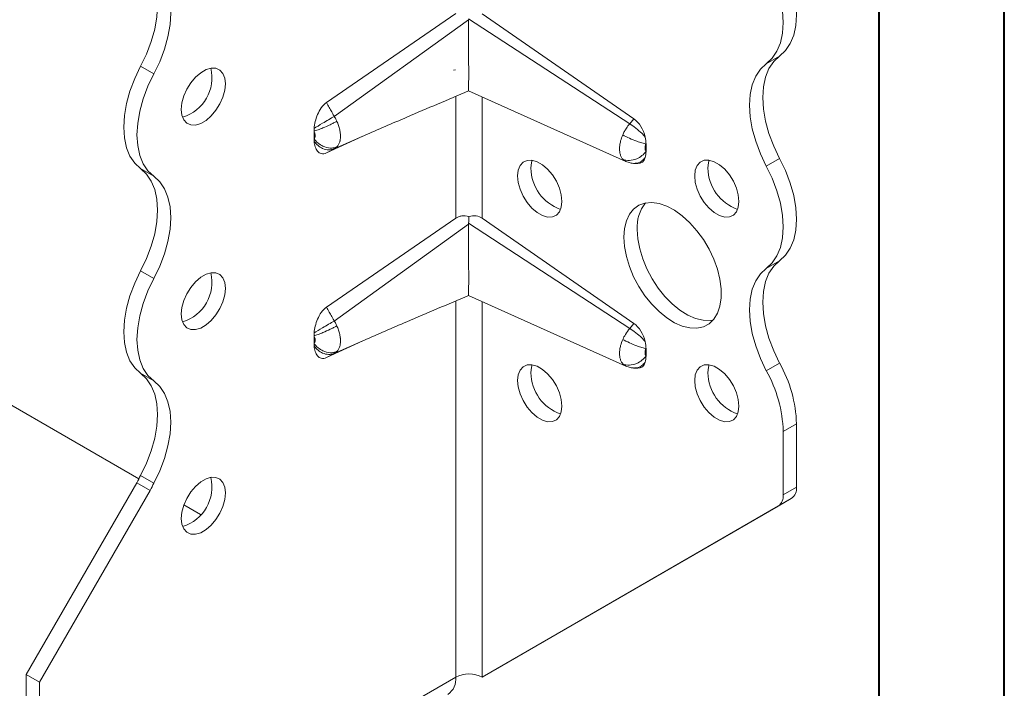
# Model space of a CAD drawing. Header units: millimetres. Extents: x 0 to 210, y 0 to 297.
# Tile 4 of 9: x 171 to 210, y 56 to 83. Entities that reach past the tile are written whole.
import ezdxf

# ---------------------------------------------------------------- set-up
doc = ezdxf.new("R2010")
doc.units = ezdxf.units.MM

msp = doc.modelspace()

# ---------------------------------------------------------------- linework, layer by layer
at = {"color": 7, "linetype": 'Continuous', "lineweight": 40}
for p, q in [((210.079, 0.215), (210.079, 297.215)), ((205.079, 5.215), (205.079, 292.215))]:
    msp.add_line(p, q, dxfattribs=at)
at = {"color": 7, "linetype": 'Continuous', "lineweight": 15}
for p, q in [((183.005, 79.803), (188.168, 83.353)), ((188.684, 83.111), (183.318, 79.252)), ((195.119, 78.956), (188.685, 83.151)), ((189.228, 83.351), (195.285, 79.155)), ((200.574, 81.353), (201.104, 81.659)), ((176.115, 80.945), (175.585, 81.251)), ((188.154, 81.105), (188.087, 81.095)), ((188.682, 80.271), (194.96, 77.456)), ((188.168, 75.188), (188.168, 80.052)), ((189.228, 75.185), (189.228, 80.026)), ((195.285, 79.155), (195.119, 78.956)), ((182.511, 78.363), (182.511, 78.663)), ((183.318, 77.962), (184.457, 78.462)), ((183.816, 78.172), (184.457, 78.462)), ((184.457, 78.462), (184.498, 78.481)), ((183.816, 78.172), (183.005, 77.793)), ((195.769, 78.149), (195.769, 77.857)), ((194.841, 77.546), (194.958, 77.458)), ((200.574, 77.271), (201.104, 77.577)), ((176.115, 76.862), (175.585, 77.168)), ((195.273, 77.376), (195.441, 77.37)), ((183.005, 71.638), (188.168, 75.188)), ((189.228, 75.185), (195.285, 70.989)), ((188.684, 74.946), (183.318, 71.087)), ((195.119, 70.79), (188.685, 74.985)), ((175.517, 64.79), (160.944, 73.202)), ((200.574, 73.188), (201.104, 73.494)), ((176.115, 72.78), (175.585, 73.086)), ((188.682, 72.106), (194.96, 69.29)), ((188.168, 56.874), (188.168, 71.886)), ((189.228, 56.874), (189.228, 71.861)), ((195.285, 70.989), (195.119, 70.79)), ((182.511, 70.198), (182.511, 70.498)), ((183.816, 70.006), (183.005, 69.628)), ((183.318, 69.797), (184.457, 70.297)), ((183.816, 70.006), (184.457, 70.297)), ((184.457, 70.297), (184.495, 70.314)), ((195.769, 69.983), (195.769, 69.692)), ((194.841, 69.381), (194.958, 69.293)), ((195.273, 69.211), (195.441, 69.204)), ((200.574, 69.105), (201.104, 69.411)), ((176.115, 68.697), (175.585, 69.003)), ((201.78, 66.98), (201.249, 66.674)), ((201.78, 66.98), (201.78, 64.46)), ((201.249, 64.154), (201.249, 66.674)), ((176.115, 64.614), (175.585, 64.92)), ((171.02, 56.978), (175.44, 64.633)), ((175.97, 64.326), (175.44, 64.633)), ((175.97, 64.326), (171.551, 56.672)), ((201.249, 64.154), (201.78, 64.46)), ((177.983, 63.366), (177.315, 63.752)), ((201.572, 64.003), (189.759, 57.181)), ((201.572, 64.003), (201.042, 63.696)), ((189.228, 56.874), (201.042, 63.696)), ((189.228, 56.874), (189.759, 57.181)), ((171.551, 56.672), (171.02, 56.978)), ((171.02, 56.978), (171.02, 47.588)), ((188.168, 56.874), (171.551, 47.282)), ((171.551, 47.282), (171.551, 56.672)), ((188.168, 56.874), (188.168, 56.874))]:
    msp.add_line(p, q, dxfattribs=at)
at = {"color": 7, "linetype": 'Continuous', "lineweight": 15, "flags": 128}
for points in [[(201.104, 85.742), (201.34, 85.252), (201.529, 84.754), (201.667, 84.257), (201.751, 83.773), (201.78, 83.311), (201.751, 82.882), (201.667, 82.495), (201.529, 82.157), (201.34, 81.877), (201.104, 81.659)], [(175.585, 81.251), (175.821, 81.741), (176.01, 82.24), (176.148, 82.736), (176.232, 83.221), (176.26, 83.682), (176.232, 84.111), (176.148, 84.499), (176.01, 84.836), (175.821, 85.117), (175.585, 85.334)], [(200.574, 81.353), (200.81, 81.571), (200.999, 81.851), (201.137, 82.188), (201.221, 82.576), (201.249, 83.005), (201.221, 83.466), (201.137, 83.951), (200.999, 84.447), (200.81, 84.946), (200.574, 85.436)], [(176.115, 85.028), (176.351, 84.81), (176.54, 84.53), (176.678, 84.193), (176.762, 83.805), (176.79, 83.376), (176.762, 82.915), (176.678, 82.43), (176.54, 81.934), (176.351, 81.435), (176.115, 80.945)], [(201.104, 81.659), (200.868, 81.442), (200.679, 81.162), (200.541, 80.824), (200.457, 80.437), (200.429, 80.008), (200.457, 79.546), (200.541, 79.062), (200.679, 78.565), (200.868, 78.067), (201.104, 77.577)], [(175.585, 77.168), (175.349, 77.386), (175.16, 77.666), (175.022, 78.004), (174.938, 78.391), (174.91, 78.82), (174.938, 79.282), (175.022, 79.766), (175.16, 80.263), (175.349, 80.761), (175.585, 81.251)], [(177.208, 79.534), (177.233, 79.793), (177.309, 80.067), (177.43, 80.34), (177.589, 80.595), (177.778, 80.818), (177.985, 80.996), (178.198, 81.119), (178.405, 81.18), (178.594, 81.175), (178.753, 81.103), (178.874, 80.971), (178.95, 80.784), (178.975, 80.555), (178.95, 80.296), (178.874, 80.022), (178.753, 79.75), (178.594, 79.495), (178.405, 79.271), (178.198, 79.093), (177.985, 78.97), (177.778, 78.909), (177.589, 78.915), (177.43, 78.986), (177.309, 79.119), (177.233, 79.305), (177.208, 79.534)], [(200.574, 77.271), (200.338, 77.76), (200.149, 78.259), (200.011, 78.756), (199.927, 79.24), (199.899, 79.702), (199.927, 80.131), (200.011, 80.518), (200.149, 80.856), (200.338, 81.136), (200.574, 81.353)], [(176.115, 80.945), (175.879, 80.455), (175.69, 79.957), (175.552, 79.46), (175.468, 78.975), (175.44, 78.514), (175.468, 78.085), (175.552, 77.698), (175.69, 77.36), (175.879, 77.08), (176.115, 76.862)], [(190.643, 76.88), (190.668, 77.109), (190.744, 77.296), (190.865, 77.428), (191.024, 77.499), (191.213, 77.505), (191.42, 77.444), (191.633, 77.321), (191.84, 77.143), (192.029, 76.92), (192.188, 76.664), (192.309, 76.392), (192.385, 76.118), (192.41, 75.859), (192.385, 75.63), (192.309, 75.443), (192.188, 75.311), (192.029, 75.24), (191.84, 75.234), (191.633, 75.295), (191.42, 75.418), (191.213, 75.596), (191.024, 75.819), (190.865, 76.075), (190.744, 76.347), (190.668, 76.621), (190.643, 76.88)], [(191.226, 77.503), (191.199, 77.415), (191.173, 77.186)], [(197.714, 76.88), (197.739, 77.11), (197.815, 77.296), (197.936, 77.429), (198.095, 77.5), (198.284, 77.505), (198.491, 77.445), (198.704, 77.322), (198.911, 77.144), (199.1, 76.92), (199.259, 76.665), (199.38, 76.393), (199.456, 76.119), (199.481, 75.86), (199.456, 75.63), (199.38, 75.444), (199.259, 75.311), (199.1, 75.24), (198.911, 75.235), (198.704, 75.295), (198.491, 75.418), (198.284, 75.597), (198.095, 75.82), (197.936, 76.075), (197.815, 76.348), (197.739, 76.621), (197.714, 76.88)], [(198.297, 77.504), (198.27, 77.416), (198.244, 77.187)], [(201.104, 77.577), (201.34, 77.087), (201.529, 76.588), (201.667, 76.091), (201.751, 75.607), (201.78, 75.146), (201.751, 74.717), (201.667, 74.329), (201.529, 73.992), (201.34, 73.711), (201.104, 73.494)], [(175.585, 73.086), (175.821, 73.576), (176.01, 74.074), (176.148, 74.571), (176.232, 75.055), (176.26, 75.517), (176.232, 75.946), (176.148, 76.333), (176.01, 76.671), (175.821, 76.951), (175.585, 77.168)], [(200.574, 73.188), (200.81, 73.405), (200.999, 73.686), (201.137, 74.023), (201.221, 74.41), (201.249, 74.839), (201.221, 75.301), (201.137, 75.785), (200.999, 76.282), (200.81, 76.781), (200.574, 77.271)], [(176.115, 76.862), (176.351, 76.645), (176.54, 76.365), (176.678, 76.027), (176.762, 75.64), (176.79, 75.211), (176.762, 74.749), (176.678, 74.265), (176.54, 73.768), (176.351, 73.27), (176.115, 72.78)], [(194.885, 74.431), (194.91, 74.776), (194.985, 75.084), (195.108, 75.345), (195.275, 75.554), (195.483, 75.705), (195.725, 75.794), (195.996, 75.818), (196.289, 75.777), (196.595, 75.672), (196.908, 75.506), (197.219, 75.284), (197.519, 75.009), (197.802, 74.691), (198.06, 74.337), (198.285, 73.957), (198.473, 73.559), (198.619, 73.155), (198.718, 72.755), (198.768, 72.37), (198.768, 72.008), (198.718, 71.681), (198.619, 71.395), (198.473, 71.159), (198.285, 70.979), (198.06, 70.859), (197.802, 70.802), (197.519, 70.81), (197.219, 70.883), (196.908, 71.019), (196.595, 71.214), (196.289, 71.463), (195.996, 71.761), (195.725, 72.098), (195.483, 72.466), (195.275, 72.856), (195.108, 73.258), (194.985, 73.662), (194.91, 74.056), (194.885, 74.431)], [(195.416, 74.737), (195.441, 74.362), (195.516, 73.968), (195.638, 73.565), (195.806, 73.163), (196.013, 72.772), (196.256, 72.404), (196.527, 72.067), (196.819, 71.77), (197.126, 71.52), (197.438, 71.325), (197.749, 71.189), (198.05, 71.116), (198.332, 71.108), (198.444, 71.124)], [(200.574, 69.105), (200.338, 69.595), (200.149, 70.094), (200.011, 70.59), (199.927, 71.075), (199.899, 71.536), (199.927, 71.965), (200.011, 72.353), (200.149, 72.69), (200.338, 72.971), (200.574, 73.188)], [(201.104, 73.494), (200.868, 73.277), (200.679, 72.996), (200.541, 72.659), (200.457, 72.271), (200.429, 71.842), (200.457, 71.381), (200.541, 70.897), (200.679, 70.4), (200.868, 69.901), (201.104, 69.411)], [(175.585, 69.003), (175.349, 69.22), (175.16, 69.501), (175.022, 69.838), (174.938, 70.226), (174.91, 70.655), (174.938, 71.116), (175.022, 71.601), (175.16, 72.097), (175.349, 72.596), (175.585, 73.086)], [(176.115, 72.78), (175.879, 72.29), (175.69, 71.791), (175.552, 71.294), (175.468, 70.81), (175.44, 70.348), (175.468, 69.919), (175.552, 69.532), (175.69, 69.195), (175.879, 68.914), (176.115, 68.697)], [(177.208, 71.369), (177.233, 71.628), (177.309, 71.902), (177.43, 72.174), (177.589, 72.429), (177.778, 72.653), (177.985, 72.831), (178.198, 72.954), (178.405, 73.015), (178.594, 73.009), (178.753, 72.938), (178.874, 72.805), (178.95, 72.619), (178.975, 72.39), (178.95, 72.13), (178.874, 71.857), (178.753, 71.584), (178.594, 71.329), (178.405, 71.106), (178.198, 70.928), (177.985, 70.805), (177.778, 70.744), (177.589, 70.749), (177.43, 70.82), (177.309, 70.953), (177.233, 71.14), (177.208, 71.369)], [(190.643, 68.714), (190.668, 68.944), (190.744, 69.13), (190.865, 69.263), (191.024, 69.334), (191.213, 69.339), (191.42, 69.279), (191.633, 69.156), (191.84, 68.977), (192.029, 68.754), (192.188, 68.499), (192.309, 68.227), (192.385, 67.953), (192.41, 67.694), (192.385, 67.464), (192.309, 67.278), (192.188, 67.145), (192.029, 67.074), (191.84, 67.069), (191.633, 67.129), (191.42, 67.252), (191.213, 67.431), (191.024, 67.654), (190.865, 67.909), (190.744, 68.182), (190.668, 68.455), (190.643, 68.714)], [(191.226, 69.337), (191.199, 69.25), (191.173, 69.02)], [(197.714, 68.715), (197.739, 68.944), (197.815, 69.131), (197.936, 69.264), (198.095, 69.335), (198.284, 69.34), (198.491, 69.279), (198.704, 69.156), (198.911, 68.978), (199.1, 68.755), (199.259, 68.5), (199.38, 68.227), (199.456, 67.954), (199.481, 67.694), (199.456, 67.465), (199.38, 67.279), (199.259, 67.146), (199.1, 67.075), (198.911, 67.069), (198.704, 67.13), (198.491, 67.253), (198.284, 67.431), (198.095, 67.655), (197.936, 67.91), (197.815, 68.182), (197.739, 68.456), (197.714, 68.715)], [(198.297, 69.338), (198.27, 69.251), (198.244, 69.021)], [(175.585, 64.92), (175.821, 65.41), (176.01, 65.909), (176.148, 66.406), (176.232, 66.89), (176.26, 67.352), (176.232, 67.781), (176.148, 68.168), (176.01, 68.505), (175.821, 68.786), (175.585, 69.003)], [(176.115, 68.697), (176.351, 68.48), (176.54, 68.199), (176.678, 67.862), (176.762, 67.474), (176.79, 67.045), (176.762, 66.584), (176.678, 66.099), (176.54, 65.603), (176.351, 65.104), (176.115, 64.614)], [(177.208, 63.204), (177.233, 63.463), (177.309, 63.736), (177.43, 64.009), (177.589, 64.264), (177.778, 64.487), (177.985, 64.666), (178.198, 64.789), (178.405, 64.849), (178.594, 64.844), (178.753, 64.773), (178.874, 64.64), (178.95, 64.454), (178.975, 64.224), (178.95, 63.965), (178.874, 63.691), (178.753, 63.419), (178.594, 63.164), (178.405, 62.94), (178.198, 62.762), (177.985, 62.639), (177.778, 62.579), (177.589, 62.584), (177.43, 62.655), (177.309, 62.788), (177.233, 62.974), (177.208, 63.204)]]:
    msp.add_lwpolyline(points, dxfattribs=at)
at = {"color": 7, "linetype": 'Continuous', "lineweight": 15}
for centre, radius, start, end in [((176.777, 80.804), 1.658, 286.955, 13.0503), ((192.933, 77.206), 1.76, 180.6436, 250.92), ((200.004, 77.206), 1.76, 180.6436, 250.92), ((196.988, 74.829), 1.576, 142.0577, 183.3682), ((176.777, 72.638), 1.658, 286.955, 13.0503), ((196.47, 66.815), 5.312, 1.7822, 29.2619), ((192.933, 69.04), 1.76, 180.6436, 250.92), ((200.004, 69.041), 1.76, 180.6436, 250.92), ((195.94, 66.509), 5.312, 1.7822, 29.2619), ((181.253, 61.886), 6.43, 151.8392, 154.7108), ((181.784, 61.58), 6.43, 151.8392, 154.7108), ((176.777, 64.473), 1.658, 286.955, 13.0503), ((200.749, 64.105), 0.503, 305.698, 5.6204), ((201.279, 64.411), 0.503, 305.698, 5.6204), ((187.454, 56.784), 0.719, 304.0564, 7.2558), ((188.698, 55.851), 1.153, 62.6097, 117.3903)]:
    msp.add_arc(centre, radius, start, end, dxfattribs=at)
for centre, major_axis, ratio, start_param, end_param in [((195.239, 78.49), (-0.326, 0.736), 0.568519, 4.384611, 5.532817), ((195.239, 78.128), (-0.326, 0.736), 0.568519, 2.869716, 3.715446), ((188.698, 74.553), (0.615, 0.559), 0.768356, 0.176102, 0.965136), ((195.239, 70.325), (-0.326, 0.736), 0.568519, 4.384611, 5.532817), ((195.239, 69.963), (-0.326, 0.736), 0.568519, 2.869716, 3.715446)]:
    msp.add_ellipse(centre, major_axis=major_axis, ratio=ratio, start_param=start_param, end_param=end_param, dxfattribs=at)
for points, knots in [([(188.684, 83.111), (188.683, 83.042), (188.682, 82.904), (188.682, 82.688), (188.683, 82.462), (188.683, 82.228), (188.684, 82.022), (188.685, 81.85), (188.685, 81.714), (188.686, 81.577), (188.686, 81.442), (188.686, 81.311), (188.687, 81.183), (188.687, 81.06), (188.687, 80.947), (188.687, 80.846), (188.687, 80.757), (188.686, 80.674), (188.686, 80.599), (188.686, 80.511), (188.685, 80.439), (188.685, 80.375), (188.684, 80.33), (188.683, 80.295), (188.683, 80.276), (188.683, 80.273), (188.682, 80.272)], [0, 0, 0, 0, 0.059447, 0.118602, 0.178152, 0.239217, 0.300959, 0.335001, 0.369215, 0.40403, 0.439083, 0.473138, 0.50747, 0.542733, 0.578343, 0.608847, 0.639578, 0.670996, 0.702639, 0.732987, 0.794468, 0.82562, 0.871809, 0.918364, 0.965903, 1, 1, 1, 1]), ([(184.498, 78.48), (185.069, 78.727), (186.454, 79.326), (187.858, 79.921), (188.683, 80.271)], [0, 0, 0, 0, 0.412312, 1, 1, 1, 1]), ([(182.515, 78.775), (182.522, 78.863), (182.536, 78.953), (182.58, 79.138), (182.611, 79.234), (182.691, 79.42), (182.742, 79.513), (182.861, 79.679), (182.931, 79.753), (183.005, 79.803)], [0, 0, 0, 0, 0.25, 0.25, 0.5, 0.5, 0.75, 0.75, 1, 1, 1, 1]), ([(183.318, 79.252), (183.305, 79.275), (183.292, 79.298), (183.258, 79.358), (183.237, 79.395), (183.183, 79.49), (183.15, 79.549), (183.079, 79.673), (183.042, 79.738), (183.005, 79.803)], [-0.126791, -0.126791, -0.126791, -0.126791, -0.1109421, -0.1109421, -0.0855839, -0.0855839, -0.0450108, -0.0450108, 0, 0, 0, 0]), ([(182.511, 78.663), (182.556, 78.675), (182.665, 78.71), (182.888, 78.798), (183.085, 78.886), (183.226, 78.956), (183.295, 78.99), (183.35, 79.019), (183.386, 79.039), (183.407, 79.05), (183.417, 79.056), (183.422, 79.059)], [0, 0, 0, 0, 0.214286, 0.428571, 0.714286, 0.785714, 0.857143, 0.928571, 0.964286, 0.982143, 1, 1, 1, 1]), ([(182.515, 78.775), (182.604, 78.83), (182.869, 78.989), (183.18, 79.172), (183.318, 79.252)], [0, 0, 0, 0, 0.4184242, 0.9184242, 0.9184242, 0.9184242, 0.9184242]), ([(183.422, 79.059), (183.412, 79.079), (183.393, 79.119), (183.359, 79.183), (183.333, 79.227), (183.318, 79.252)], [0, 0, 0, 0, 0.304002, 0.608703, 1, 1, 1, 1]), ([(183.422, 78.036), (183.434, 78.049), (183.458, 78.076), (183.501, 78.14), (183.53, 78.209), (183.554, 78.298), (183.569, 78.395), (183.569, 78.544), (183.547, 78.687), (183.518, 78.805), (183.481, 78.922), (183.446, 79.006), (183.422, 79.059)], [-0.09692135, -0.09692135, -0.09692135, -0.09692135, -0.09132928, -0.08573721, -0.07455307, -0.07175704, -0.06336893, -0.05218479, -0.04100065, -0.03540858, -0.02981651, -0.01863237, -0.01863237, -0.01863237, -0.01863237]), ([(182.515, 78.775), (182.513, 78.756), (182.512, 78.737), (182.512, 78.718), (182.511, 78.709), (182.511, 78.7), (182.511, 78.691), (182.511, 78.681), (182.511, 78.672), (182.511, 78.663)], [0, 0, 0, 0, 0.00013404, 0.00013404, 0.00013404, 0.0002011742, 0.0002011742, 0.0002011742, 0.000268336, 0.000268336, 0.000268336, 0.000268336]), ([(182.511, 78.663), (182.519, 78.646), (182.529, 78.621), (182.54, 78.586), (182.549, 78.552), (182.555, 78.511), (182.555, 78.469), (182.55, 78.441), (182.544, 78.415), (182.535, 78.395), (182.522, 78.376), (182.515, 78.367), (182.511, 78.363)], [-0.09692135, -0.09692135, -0.09692135, -0.09692135, -0.08573721, -0.08014514, -0.07455307, -0.06336893, -0.05218479, -0.04379669, -0.04100065, -0.02981651, -0.02422444, -0.01863237, -0.01863237, -0.01863237, -0.01863237]), ([(195.119, 78.956), (195.071, 78.901), (194.997, 78.802), (194.906, 78.651), (194.861, 78.561), (194.841, 78.516)], [-0.03148795, -0.03148795, -0.03148795, -0.03148795, -0.01804886, -0.00902443, 0.00000001, 0.00000001, 0.00000001, 0.00000001]), ([(195.74, 78.429), (195.699, 78.477), (195.584, 78.597), (195.364, 78.789), (195.196, 78.908), (195.119, 78.956)], [0, 0, 0, 0, 0.2029082, 0.4886224, 0.7743367, 0.7743367, 0.7743367, 0.7743367]), ([(182.511, 78.363), (182.511, 78.354), (182.511, 78.345), (182.511, 78.336), (182.511, 78.323), (182.512, 78.309), (182.512, 78.296), (182.513, 78.283), (182.514, 78.269), (182.515, 78.256)], [0, 0, 0, 0, 0.0000670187, 0.0000670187, 0.0000670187, 0.0001676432, 0.0001676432, 0.0001676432, 0.00026839, 0.00026839, 0.00026839, 0.00026839]), ([(183.422, 78.036), (183.417, 78.034), (183.407, 78.03), (183.386, 78.022), (183.35, 78.009), (183.295, 77.996), (183.226, 77.988), (183.085, 77.986), (182.888, 78.036), (182.665, 78.18), (182.556, 78.299), (182.511, 78.363)], [0, 0, 0, 0, 0.017857, 0.035714, 0.071429, 0.142857, 0.214286, 0.285714, 0.571429, 0.785714, 1, 1, 1, 1]), ([(183.005, 77.793), (182.968, 77.776), (182.933, 77.766), (182.865, 77.758), (182.832, 77.759), (182.772, 77.773), (182.745, 77.785), (182.694, 77.818), (182.672, 77.837), (182.611, 77.908), (182.581, 77.968), (182.536, 78.101), (182.522, 78.176), (182.515, 78.256)], [0, 0, 0, 0, 0.125, 0.125, 0.25, 0.25, 0.375, 0.375, 0.5, 0.5, 0.75, 0.75, 1, 1, 1, 1]), ([(183.318, 77.962), (183.18, 77.9), (182.869, 77.907), (182.604, 78.13), (182.515, 78.256)], [0, 0, 0, 0, 0.5, 0.9184242, 0.9184242, 0.9184242, 0.9184242]), ([(194.841, 78.516), (194.805, 78.435), (194.766, 78.325), (194.735, 78.19), (194.721, 78.111), (194.71, 78.008), (194.711, 77.884), (194.732, 77.752), (194.775, 77.636), (194.817, 77.573), (194.841, 77.546)], [-0.10675045, -0.10675045, -0.10675045, -0.10675045, -0.09062369, -0.0852481, -0.07987251, -0.07449692, -0.06374574, -0.05299456, -0.04224338, -0.03149221, -0.03149221, -0.03149221, -0.03149221]), ([(194.841, 78.516), (194.921, 78.472), (195.106, 78.379), (195.381, 78.265), (195.61, 78.187), (195.722, 78.158), (195.769, 78.149)], [0, 0, 0, 0, 0.285714, 0.571429, 0.785714, 1, 1, 1, 1]), ([(183.005, 77.793), (183.042, 77.813), (183.079, 77.833), (183.15, 77.871), (183.183, 77.889), (183.237, 77.918), (183.258, 77.93), (183.292, 77.948), (183.305, 77.955), (183.318, 77.962)], [-0.126791, -0.126791, -0.126791, -0.126791, -0.0817802, -0.0817802, -0.0412071, -0.0412071, -0.0158489, -0.0158489, 0, 0, 0, 0]), ([(183.318, 77.962), (183.324, 77.965), (183.339, 77.973), (183.364, 77.989), (183.393, 78.009), (183.412, 78.027), (183.422, 78.036)], [0, 0, 0, 0, 0.1654517, 0.3913222, 0.6951061, 1, 1, 1, 1]), ([(195.769, 77.857), (195.762, 77.865), (195.75, 77.884), (195.737, 77.919), (195.731, 77.958), (195.731, 77.996), (195.734, 78.027), (195.738, 78.05), (195.747, 78.091), (195.759, 78.124), (195.769, 78.149)], [-0.10675045, -0.10675045, -0.10675045, -0.10675045, -0.09599928, -0.0852481, -0.07449692, -0.06374574, -0.05837015, -0.05299456, -0.04761897, -0.03149221, -0.03149221, -0.03149221, -0.03149221]), ([(194.841, 77.546), (194.921, 77.51), (195.106, 77.474), (195.381, 77.539), (195.61, 77.678), (195.722, 77.794), (195.769, 77.857)], [0, 0, 0, 0, 0.285714, 0.571429, 0.785714, 1, 1, 1, 1]), ([(195.306, 77.379), (195.354, 77.382), (195.459, 77.387), (195.612, 77.468), (195.697, 77.563), (195.74, 77.611)], [0, 0, 0, 0, 0.300932, 0.650466, 1, 1, 1, 1]), ([(194.969, 77.451), (195.023, 77.43), (195.132, 77.388), (195.249, 77.379), (195.307, 77.375)], [0, 0, 0, 0, 0.504229, 1, 1, 1, 1]), ([(188.168, 75.188), (188.203, 75.212), (188.241, 75.232), (188.323, 75.262), (188.367, 75.273), (188.503, 75.29), (188.6, 75.283), (188.695, 75.259)], [0, 0, 0, 0, 0.25, 0.25, 0.5, 0.5, 1, 1, 1, 1]), ([(188.684, 74.946), (188.683, 74.877), (188.682, 74.739), (188.682, 74.522), (188.683, 74.297), (188.683, 74.062), (188.684, 73.856), (188.685, 73.685), (188.685, 73.548), (188.686, 73.412), (188.686, 73.277), (188.686, 73.146), (188.687, 73.018), (188.687, 72.894), (188.687, 72.781), (188.687, 72.681), (188.687, 72.591), (188.686, 72.508), (188.686, 72.434), (188.686, 72.345), (188.685, 72.273), (188.684, 72.209), (188.684, 72.164), (188.683, 72.13), (188.683, 72.11), (188.682, 72.108), (188.682, 72.107)], [0, 0, 0, 0, 0.059452, 0.118583, 0.178109, 0.239149, 0.300864, 0.334915, 0.369137, 0.403961, 0.439022, 0.473086, 0.507426, 0.542699, 0.578318, 0.608823, 0.639554, 0.670972, 0.702617, 0.732966, 0.794453, 0.825607, 0.871758, 0.918276, 0.965776, 1, 1, 1, 1]), ([(184.495, 70.314), (185.067, 70.561), (186.453, 71.16), (187.858, 71.756), (188.683, 72.106)], [0, 0, 0, 0, 0.4125643, 1, 1, 1, 1]), ([(182.515, 70.609), (182.522, 70.697), (182.536, 70.788), (182.58, 70.973), (182.611, 71.069), (182.691, 71.255), (182.742, 71.348), (182.861, 71.513), (182.931, 71.587), (183.005, 71.638)], [0, 0, 0, 0, 0.25, 0.25, 0.5, 0.5, 0.75, 0.75, 1, 1, 1, 1]), ([(183.318, 71.087), (183.305, 71.11), (183.292, 71.133), (183.258, 71.192), (183.237, 71.229), (183.183, 71.325), (183.15, 71.384), (183.079, 71.508), (183.042, 71.573), (183.005, 71.638)], [-0.126791, -0.126791, -0.126791, -0.126791, -0.1109421, -0.1109421, -0.0855839, -0.0855839, -0.0450108, -0.0450108, 0, 0, 0, 0]), ([(182.511, 70.498), (182.556, 70.51), (182.665, 70.545), (182.888, 70.632), (183.085, 70.721), (183.226, 70.79), (183.295, 70.825), (183.35, 70.854), (183.386, 70.874), (183.407, 70.885), (183.417, 70.89), (183.422, 70.893)], [0, 0, 0, 0, 0.214286, 0.428571, 0.714286, 0.785714, 0.857143, 0.928571, 0.964286, 0.982143, 1, 1, 1, 1]), ([(182.515, 70.609), (182.604, 70.664), (182.869, 70.824), (183.18, 71.006), (183.318, 71.087)], [0, 0, 0, 0, 0.4184242, 0.9184242, 0.9184242, 0.9184242, 0.9184242]), ([(183.422, 70.893), (183.412, 70.913), (183.393, 70.953), (183.359, 71.018), (183.333, 71.062), (183.318, 71.087)], [0, 0, 0, 0, 0.3041467, 0.6087064, 1, 1, 1, 1]), ([(183.422, 69.871), (183.446, 69.895), (183.493, 69.955), (183.535, 70.054), (183.556, 70.145), (183.569, 70.243), (183.569, 70.338), (183.561, 70.422), (183.553, 70.479), (183.535, 70.58), (183.493, 70.728), (183.446, 70.841), (183.422, 70.893)], [-0.09692135, -0.09692135, -0.09692135, -0.09692135, -0.08573721, -0.07455307, -0.068961, -0.06336893, -0.05218479, -0.04938876, -0.04659272, -0.04100065, -0.02981651, -0.01863237, -0.01863237, -0.01863237, -0.01863237]), ([(195.119, 70.79), (195.056, 70.717), (194.953, 70.575), (194.871, 70.418), (194.841, 70.351)], [-0.03148795, -0.03148795, -0.03148795, -0.03148795, -0.01353664, 0.00000001, 0.00000001, 0.00000001, 0.00000001]), ([(195.74, 70.263), (195.699, 70.311), (195.584, 70.432), (195.364, 70.624), (195.196, 70.742), (195.119, 70.79)], [0, 0, 0, 0, 0.2029082, 0.4886225, 0.7743368, 0.7743368, 0.7743368, 0.7743368]), ([(182.515, 70.609), (182.513, 70.59), (182.512, 70.572), (182.512, 70.553), (182.511, 70.544), (182.511, 70.534), (182.511, 70.525), (182.511, 70.516), (182.511, 70.507), (182.511, 70.498)], [0, 0, 0, 0, 0.00013404, 0.00013404, 0.00013404, 0.0002011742, 0.0002011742, 0.0002011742, 0.000268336, 0.000268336, 0.000268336, 0.000268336]), ([(182.511, 70.498), (182.519, 70.481), (182.533, 70.447), (182.545, 70.404), (182.55, 70.375), (182.552, 70.358), (182.555, 70.334), (182.555, 70.307), (182.551, 70.279), (182.545, 70.253), (182.533, 70.224), (182.519, 70.206), (182.511, 70.198)], [-0.09692135, -0.09692135, -0.09692135, -0.09692135, -0.08573721, -0.07455307, -0.068961, -0.06616497, -0.06336893, -0.05218479, -0.04659272, -0.04100065, -0.02981651, -0.01863237, -0.01863237, -0.01863237, -0.01863237]), ([(182.511, 70.198), (182.511, 70.189), (182.511, 70.18), (182.511, 70.171), (182.511, 70.157), (182.512, 70.144), (182.512, 70.13), (182.513, 70.117), (182.514, 70.104), (182.515, 70.091)], [0, 0, 0, 0, 0.0000670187, 0.0000670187, 0.0000670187, 0.0001676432, 0.0001676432, 0.0001676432, 0.00026839, 0.00026839, 0.00026839, 0.00026839]), ([(183.422, 69.871), (183.417, 69.869), (183.407, 69.864), (183.386, 69.856), (183.35, 69.844), (183.295, 69.831), (183.226, 69.822), (183.085, 69.821), (182.888, 69.871), (182.665, 70.015), (182.556, 70.133), (182.511, 70.198)], [0, 0, 0, 0, 0.017857, 0.035714, 0.071429, 0.142857, 0.214286, 0.285714, 0.571429, 0.785714, 1, 1, 1, 1]), ([(183.005, 69.628), (182.968, 69.611), (182.933, 69.601), (182.865, 69.592), (182.832, 69.594), (182.772, 69.608), (182.745, 69.62), (182.694, 69.652), (182.672, 69.672), (182.611, 69.742), (182.581, 69.802), (182.536, 69.936), (182.522, 70.01), (182.515, 70.091)], [0, 0, 0, 0, 0.125, 0.125, 0.25, 0.25, 0.375, 0.375, 0.5, 0.5, 0.75, 0.75, 1, 1, 1, 1]), ([(183.318, 69.797), (183.18, 69.735), (182.869, 69.742), (182.604, 69.965), (182.515, 70.091)], [0, 0, 0, 0, 0.5, 0.9184242, 0.9184242, 0.9184242, 0.9184242]), ([(194.841, 70.351), (194.805, 70.27), (194.766, 70.159), (194.735, 70.025), (194.721, 69.946), (194.71, 69.842), (194.711, 69.719), (194.732, 69.587), (194.775, 69.471), (194.817, 69.408), (194.841, 69.381)], [-0.10675045, -0.10675045, -0.10675045, -0.10675045, -0.09062369, -0.0852481, -0.07987251, -0.07449692, -0.06374574, -0.05299456, -0.04224338, -0.03149221, -0.03149221, -0.03149221, -0.03149221]), ([(194.841, 70.351), (194.921, 70.306), (195.106, 70.214), (195.381, 70.099), (195.61, 70.021), (195.722, 69.992), (195.769, 69.983)], [0, 0, 0, 0, 0.285714, 0.571429, 0.785714, 1, 1, 1, 1]), ([(183.005, 69.628), (183.042, 69.648), (183.079, 69.668), (183.15, 69.706), (183.183, 69.724), (183.237, 69.753), (183.258, 69.764), (183.292, 69.783), (183.305, 69.79), (183.318, 69.797)], [-0.126791, -0.126791, -0.126791, -0.126791, -0.0817802, -0.0817802, -0.0412071, -0.0412071, -0.0158489, -0.0158489, 0, 0, 0, 0]), ([(183.318, 69.797), (183.326, 69.801), (183.343, 69.81), (183.37, 69.827), (183.397, 69.848), (183.414, 69.864), (183.422, 69.871)], [0, 0, 0, 0, 0.194155, 0.46607, 0.751774, 1, 1, 1, 1]), ([(194.841, 69.381), (194.921, 69.344), (195.106, 69.309), (195.381, 69.373), (195.61, 69.512), (195.722, 69.628), (195.769, 69.692)], [0, 0, 0, 0, 0.285714, 0.571429, 0.785714, 1, 1, 1, 1]), ([(195.769, 69.692), (195.762, 69.7), (195.75, 69.719), (195.737, 69.753), (195.731, 69.793), (195.731, 69.83), (195.734, 69.861), (195.738, 69.885), (195.747, 69.926), (195.759, 69.959), (195.769, 69.983)], [-0.10675045, -0.10675045, -0.10675045, -0.10675045, -0.09599928, -0.0852481, -0.07449692, -0.06374574, -0.05837015, -0.05299456, -0.04761897, -0.03149221, -0.03149221, -0.03149221, -0.03149221]), ([(194.969, 69.286), (195.023, 69.264), (195.132, 69.222), (195.249, 69.214), (195.307, 69.21)], [0, 0, 0, 0, 0.504229, 1, 1, 1, 1]), ([(195.306, 69.213), (195.354, 69.216), (195.459, 69.222), (195.612, 69.302), (195.697, 69.398), (195.74, 69.446)], [0, 0, 0, 0, 0.300932, 0.650466, 1, 1, 1, 1])]:
    msp.add_open_spline(points, degree=3, knots=knots, dxfattribs=at)
for points in [[(195.769, 78.149), (195.769, 78.238), (195.762, 78.331), (195.74, 78.429)], [(195.74, 77.611), (195.762, 77.683), (195.769, 77.768), (195.769, 77.857)], [(188.685, 74.985), (188.69, 75.077), (188.693, 75.168), (188.695, 75.259)], [(188.684, 74.946), (188.684, 74.959), (188.684, 74.972), (188.685, 74.985)], [(195.769, 69.983), (195.769, 70.072), (195.762, 70.165), (195.74, 70.263)], [(195.74, 69.446), (195.762, 69.518), (195.769, 69.603), (195.769, 69.692)]]:
    msp.add_open_spline(points, degree=3, dxfattribs=at)

doc.saveas('drawing.dxf')
